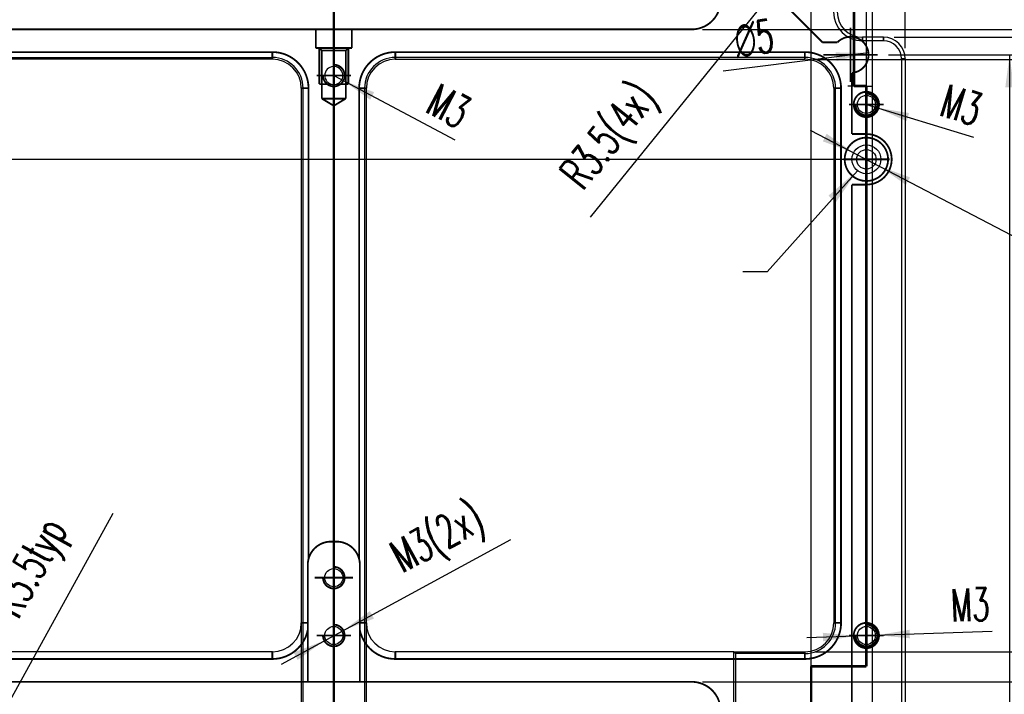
# Model space of a CAD drawing. Header units: millimetres. Extents: x 31 to 872, y 29 to 623.
# Tile 19 of 29: x 501 to 591, y 411 to 473. Entities that reach past the tile are written whole.
import ezdxf

# ---------------------------------------------------------------- set-up
doc = ezdxf.new("R2010")
doc.units = ezdxf.units.MM
for name, pattern in [('DASHED', [15, 7, -8]), ('DOT_CENTER', [14, 12, -1, 0, -1]), ('PHANTOM', [13, 10, -1, 0, -1, 0, -1])]:
    doc.linetypes.add(name, pattern=pattern)
doc.layers.add('1', color=7, linetype='Continuous')
doc.styles.add('CONVERTER_11', font='txt.shx', dxfattribs={"width": 0.63})
doc.dimstyles.new('ME10_DIM_117', dxfattribs={"dimtxt": 4.5, "dimasz": 4.5, "dimexe": 3, "dimexo": 1.5, "dimgap": 1.5, "dimtad": 1, "dimdsep": 46, "dimtxsty": 'CONVERTER_11', "dimsah": 1, "dimcen": 0.09, "dimclrd": 3, "dimclre": 3, "dimclrt": 3, "dimadec": 0, "dimazin": 0, "dimtfac": 1, "dimtdec": 4, "dimtix": 1, "dimtmove": 0, "dimatfit": 3, "dimfxl": 1, "dimtolj": 1, "dimtzin": 0, "dimarcsym": 0})
doc.dimstyles.new('ME10_DIM_124', dxfattribs={"dimtxt": 4.5, "dimasz": 4.5, "dimexe": 3, "dimexo": 1.5, "dimgap": 1.5, "dimtad": 1, "dimdsep": 46, "dimtxsty": 'CONVERTER_11', "dimsah": 1, "dimcen": 0.09, "dimclrd": 3, "dimclre": 3, "dimclrt": 3, "dimadec": 0, "dimazin": 0, "dimtfac": 1, "dimtdec": 4, "dimtix": 1, "dimtmove": 0, "dimatfit": 3, "dimfxl": 1, "dimtolj": 1, "dimtzin": 0, "dimarcsym": 0})
doc.dimstyles.new('ME10_DIM_125', dxfattribs={"dimtxt": 4.5, "dimasz": 4.5, "dimexe": 3, "dimexo": 1.5, "dimgap": 1.5, "dimtad": 1, "dimdsep": 46, "dimtxsty": 'CONVERTER_11', "dimsah": 1, "dimcen": 0.09, "dimclrd": 3, "dimclre": 3, "dimclrt": 3, "dimadec": 0, "dimazin": 0, "dimtfac": 1, "dimtdec": 4, "dimtix": 1, "dimtmove": 0, "dimatfit": 3, "dimfxl": 1, "dimtolj": 1, "dimtzin": 0, "dimarcsym": 0})
doc.dimstyles.new('ME10_DIM_130', dxfattribs={"dimtxt": 4.5, "dimasz": 4.5, "dimexe": 3, "dimexo": 1.5, "dimgap": 1.5, "dimtad": 1, "dimdsep": 46, "dimtxsty": 'CONVERTER_11', "dimsah": 1, "dimcen": 0.09, "dimclrd": 3, "dimclre": 3, "dimclrt": 3, "dimadec": 0, "dimazin": 0, "dimtfac": 1, "dimtdec": 4, "dimtix": 1, "dimtmove": 0, "dimatfit": 3, "dimfxl": 1, "dimtolj": 1, "dimtzin": 0, "dimarcsym": 0})
doc.dimstyles.new('ME10_DIM_132', dxfattribs={"dimtxt": 4.5, "dimasz": 4.5, "dimexe": 3, "dimexo": 1.5, "dimgap": 1.5, "dimtad": 1, "dimdsep": 46, "dimtxsty": 'CONVERTER_11', "dimsah": 1, "dimcen": 0.09, "dimclrd": 3, "dimclre": 3, "dimclrt": 3, "dimadec": 0, "dimazin": 0, "dimtfac": 1, "dimtdec": 4, "dimtix": 1, "dimtmove": 0, "dimatfit": 3, "dimfxl": 1, "dimtolj": 1, "dimtzin": 0, "dimarcsym": 0})
doc.dimstyles.new('ME10_DIM_139', dxfattribs={"dimtxt": 4.5, "dimasz": 4.5, "dimexe": 3, "dimexo": 1.5, "dimgap": 1.5, "dimtad": 1, "dimdsep": 46, "dimtxsty": 'CONVERTER_11', "dimsah": 1, "dimcen": 0.09, "dimclrd": 3, "dimclre": 3, "dimclrt": 3, "dimadec": 0, "dimazin": 0, "dimtfac": 1, "dimtdec": 4, "dimtix": 1, "dimtmove": 0, "dimatfit": 3, "dimfxl": 1, "dimtolj": 1, "dimtzin": 0, "dimarcsym": 0})
doc.dimstyles.new('ME10_DIM_140', dxfattribs={"dimtxt": 4.5, "dimasz": 4.5, "dimexe": 3, "dimexo": 1.5, "dimgap": 1.5, "dimtad": 1, "dimdsep": 46, "dimtxsty": 'CONVERTER_11', "dimsah": 1, "dimcen": 0.09, "dimclrd": 3, "dimclre": 3, "dimclrt": 3, "dimadec": 0, "dimazin": 0, "dimtfac": 1, "dimtdec": 4, "dimtix": 1, "dimtmove": 0, "dimatfit": 3, "dimfxl": 1, "dimtolj": 1, "dimtzin": 0, "dimarcsym": 0})
doc.dimstyles.new('ME10_DIM_141', dxfattribs={"dimtxt": 4.5, "dimasz": 4.5, "dimexe": 3, "dimexo": 1.5, "dimgap": 1.5, "dimtad": 1, "dimdsep": 46, "dimtxsty": 'CONVERTER_11', "dimsah": 1, "dimcen": 0.09, "dimclrd": 3, "dimclre": 3, "dimclrt": 3, "dimadec": 0, "dimazin": 0, "dimtfac": 1, "dimtdec": 4, "dimtix": 1, "dimtmove": 0, "dimatfit": 3, "dimfxl": 1, "dimtolj": 1, "dimtzin": 0, "dimarcsym": 0})
doc.dimstyles.new('ME10_DIM_142', dxfattribs={"dimtxt": 4.5, "dimasz": 4.5, "dimexe": 3, "dimexo": 1.5, "dimgap": 1.5, "dimtad": 1, "dimdsep": 46, "dimtxsty": 'CONVERTER_11', "dimsah": 1, "dimcen": 0.09, "dimclrd": 3, "dimclre": 3, "dimclrt": 3, "dimadec": 0, "dimazin": 0, "dimtfac": 1, "dimtdec": 4, "dimtix": 1, "dimtmove": 0, "dimatfit": 3, "dimfxl": 1, "dimtolj": 1, "dimtzin": 0, "dimarcsym": 0})
doc.dimstyles.new('ME10_DIM_64', dxfattribs={"dimtxt": 4.5, "dimasz": 4.5, "dimexe": 3, "dimexo": 1.5, "dimgap": 1.5, "dimtad": 1, "dimdsep": 46, "dimtxsty": 'CONVERTER_11', "dimsah": 1, "dimcen": 0.09, "dimclrd": 3, "dimclre": 3, "dimclrt": 3, "dimadec": 0, "dimazin": 0, "dimtfac": 1, "dimtdec": 4, "dimtix": 1, "dimtmove": 0, "dimatfit": 3, "dimfxl": 1, "dimtolj": 1, "dimtzin": 0, "dimarcsym": 0})
doc.dimstyles.new('ME10_DIM_65', dxfattribs={"dimtxt": 4.5, "dimasz": 4.5, "dimexe": 3, "dimexo": 1.5, "dimgap": 1.5, "dimtad": 1, "dimdsep": 46, "dimtxsty": 'CONVERTER_11', "dimsah": 1, "dimcen": 0.09, "dimclrd": 3, "dimclre": 3, "dimclrt": 3, "dimadec": 0, "dimazin": 0, "dimtfac": 1, "dimtdec": 4, "dimtix": 1, "dimtmove": 0, "dimatfit": 3, "dimfxl": 1, "dimtolj": 1, "dimtzin": 0, "dimarcsym": 0})
doc.dimstyles.new('ME10_DIM_66', dxfattribs={"dimtxt": 4.5, "dimasz": 4.5, "dimexe": 3, "dimexo": 1.5, "dimgap": 1.5, "dimtad": 1, "dimdsep": 46, "dimtxsty": 'CONVERTER_11', "dimsah": 1, "dimcen": 0.09, "dimclrd": 3, "dimclre": 3, "dimclrt": 3, "dimadec": 0, "dimazin": 0, "dimtfac": 1, "dimtdec": 4, "dimtix": 1, "dimtmove": 0, "dimatfit": 3, "dimfxl": 1, "dimtolj": 1, "dimtzin": 0, "dimarcsym": 0})
doc.dimstyles.new('ME10_DIM_68', dxfattribs={"dimtxt": 4.5, "dimasz": 4.5, "dimexe": 3, "dimexo": 1.5, "dimgap": 1.5, "dimtad": 1, "dimdsep": 46, "dimtxsty": 'CONVERTER_11', "dimsah": 1, "dimcen": 0.09, "dimclrd": 3, "dimclre": 3, "dimclrt": 3, "dimadec": 0, "dimazin": 0, "dimtfac": 1, "dimtdec": 4, "dimtix": 1, "dimtmove": 0, "dimatfit": 3, "dimfxl": 1, "dimtolj": 1, "dimtzin": 0, "dimarcsym": 0})
doc.dimstyles.get("Standard").update_dxf_attribs({"dimtxt": 0.18, "dimasz": 0.18, "dimexe": 0.18, "dimexo": 0.0625, "dimgap": 0.09, "dimtad": 0, "dimtih": 1, "dimtoh": 1, "dimdec": 4, "dimzin": 0, "dimdsep": 46, "dimtxsty": 'Standard', "dimcen": 0.09, "dimadec": 0, "dimazin": 0, "dimtfac": 1, "dimtdec": 4, "dimtofl": 0, "dimtmove": 0, "dimatfit": 3, "dimfxl": 1, "dimtolj": 1, "dimtzin": 0, "dimarcsym": 0})

# ---------------------------------------------------------------- blocks, each defined once
blk = doc.blocks.new('B_-B__32')
at = {"layer": '1', "color": 4, "linetype": 'PHANTOM', "const_width": 0.35}
blk.add_lwpolyline([(794.28, 735.7), (794.28, 571.3)], dxfattribs=at)
blk = doc.blocks.new('E8027-24150__34', base_point=(273.17, 207.52))
at = {"color": 7, "linetype": 'Continuous'}
for p, q in [((870.3, 706.95), (867.4, 706.95)), ((870.3, 706.45), (867.4, 706.45)), ((729.12, 704.14), (785.78, 704.14)), ((859.44, 704.14), (802.78, 704.14)), ((785.78, 703.89), (729.12, 703.89)), ((802.78, 703.89), (859.44, 703.89)), ((872.8, 703.95), (872.8, 536.05)), ((873.3, 703.95), (873.3, 536.05)), ((789.78, 699.89), (789.78, 625.91)), ((790.03, 607.8), (790.03, 699.89)), ((798.53, 699.89), (798.53, 607.8)), ((798.78, 625.91), (798.78, 699.89)), ((863.44, 699.89), (863.44, 625.91)), ((863.69, 625.91), (863.69, 699.89)), ((789.78, 625.91), (789.78, 607.55)), ((798.78, 607.55), (798.78, 625.91)), ((785.78, 621.91), (729.12, 621.91)), ((849.6, 621.91), (802.78, 621.91)), ((849.6, 590.85), (849.6, 621.91)), ((849.85, 621.66), (849.6, 621.91)), ((849.6, 621.91), (859.44, 621.91)), ((849.85, 621.66), (849.85, 582.55)), ((859.44, 621.66), (849.85, 621.66))]:
    blk.add_line(p, q, dxfattribs=at)
at = {"color": 1, "linetype": 'DASHED', "const_width": 0.25}
for points in [[(861.86, 706.24), (851.4, 716.7)], [(791.78, 708.03), (744.78, 708.03)], [(791.78, 705.45), (791.78, 708.03)], [(796.78, 708.03), (791.78, 708.03)], [(796.78, 705.45), (796.78, 708.03)], [(843.78, 708.03), (796.78, 708.03)], [(792.28, 705.45), (791.78, 705.45)], [(792.63, 705.1), (792.28, 705.45)], [(796.28, 705.45), (792.28, 705.45)], [(795.93, 705.1), (796.28, 705.45)], [(796.78, 705.45), (796.28, 705.45)], [(863.94, 706.24), (861.86, 706.24)], [(729.12, 704.89), (785.78, 704.89)], [(785.78, 704.89), (785.78, 704.14)], [(795.93, 705.1), (792.63, 705.1)], [(792.63, 700.45), (792.63, 705.1)], [(795.93, 700.45), (795.93, 705.1)], [(802.78, 704.89), (859.44, 704.89)], [(802.78, 704.89), (802.78, 704.14)], [(859.44, 704.14), (859.44, 704.89)], [(865.94, 693.55), (865.94, 702.01)], [(790.78, 699.89), (790.03, 699.89)], [(790.78, 634.74), (790.78, 699.89)], [(793.9, 700.45), (792.63, 700.45)], [(792.63, 698.45), (792.63, 700.45)], [(795.93, 700.45), (794.66, 700.45)], [(795.93, 698.45), (795.93, 700.45)], [(798.53, 699.89), (797.78, 699.89)], [(797.78, 634.74), (797.78, 699.89)], [(864.44, 699.89), (863.69, 699.89)], [(864.44, 625.91), (864.44, 699.89)], [(794.28, 697.46), (792.63, 698.45)], [(795.93, 698.45), (792.63, 698.45)], [(794.28, 697.46), (795.93, 698.45)], [(867.94, 693.55), (865.94, 693.55)], [(865.94, 611.55), (865.94, 686.55)], [(865.94, 686.55), (867.94, 686.55)], [(794.68, 637.15), (793.88, 637.15)], [(790.68, 625.91), (790.68, 633.95)], [(797.88, 633.95), (797.88, 625.91)], [(789.78, 625.91), (790.68, 625.91)], [(790.68, 624.92), (790.68, 625.91)], [(797.88, 625.91), (798.78, 625.91)], [(797.88, 625.91), (797.88, 624.92)], [(863.69, 625.91), (864.44, 625.91)], [(790.68, 617.75), (790.68, 624.92)], [(797.88, 624.92), (797.88, 617.75)], [(785.78, 620.91), (729.12, 620.91)], [(785.78, 620.91), (785.78, 621.91)], [(802.78, 621.91), (802.78, 620.91)], [(859.44, 620.91), (802.78, 620.91)], [(859.44, 620.91), (859.44, 621.66)], [(744.78, 617.75), (790.68, 617.75)], [(790.68, 617.75), (797.88, 617.75)], [(797.88, 617.75), (843.78, 617.75)]]:
    blk.add_lwpolyline(points, dxfattribs=at)
for points in [[(843.78, 708.03, 0.414214), (847.78, 712.03, 0.414214)], [(865.41, 706.98, 0.169021), (863.94, 706.24, 0.169021)], [(865.94, 702.01, 1.025906), (865.41, 706.98, 1.025906)], [(790.78, 699.89, 0.414214), (785.78, 704.89, 0.414214)], [(802.78, 704.89, 0.414214), (797.78, 699.89, 0.414214)], [(864.44, 699.89, 0.414214), (859.44, 704.89, 0.414214)], [(867.94, 686.55, 1), (867.94, 693.55, 1)], [(793.88, 637.15, 0.342564), (790.78, 634.74, 0.342564)], [(797.78, 634.74, 0.342564), (794.68, 637.15, 0.342564)], [(790.78, 634.74, 0.062746), (790.68, 633.95, 0.062746)], [(797.88, 633.95, 0.062746), (797.78, 634.74, 0.062746)], [(859.44, 620.91, 0.414214), (864.44, 625.91, 0.414214)], [(785.78, 620.91, 0.356682), (790.68, 624.92, 0.356682)], [(797.88, 624.92, 0.356682), (802.78, 620.91, 0.356682)], [(847.78, 613.75, 0.414214), (843.78, 617.75, 0.414214)]]:
    blk.add_lwpolyline(points, format="xyb", dxfattribs=at)
at = {"color": 3, "linetype": 'Continuous', "const_width": 0.25}
for points in [[(867.4, 706.95), (867.4, 706.45)], [(870.3, 706.45), (870.3, 706.95)], [(785.78, 704.14), (785.78, 703.89)], [(802.78, 704.14), (802.78, 703.89)], [(859.44, 704.14), (859.44, 703.89)], [(872.8, 703.95), (873.3, 703.95)], [(790.03, 699.89), (789.78, 699.89)], [(798.78, 699.89), (798.53, 699.89)], [(863.44, 699.89), (863.69, 699.89)], [(863.44, 625.91), (863.69, 625.91)], [(859.44, 621.91), (859.44, 621.66)]]:
    blk.add_lwpolyline(points, dxfattribs=at)
at = {"color": 1, "linetype": 'DASHED', "const_width": 0.25}
for points in [[(866.19, 697.64, 1), (869.69, 697.64, 1)], [(864.94, 690.05, 1), (870.94, 690.05, 1)], [(866.19, 624.16, 1), (869.69, 624.16, 1)]]:
    blk.add_lwpolyline(points, format="xyb", close=True, dxfattribs=at)
at = {"color": 7, "linetype": 'Continuous'}
for centre, radius in [((867.94, 697.64), 1.25), ((867.94, 690.05), 2), ((867.94, 690.05), 1.35), ((794.28, 632.16), 1.25), ((794.28, 624.16), 1.25), ((867.94, 624.16), 1.25)]:
    blk.add_circle(centre, radius, dxfattribs=at)
for centre, radius, start, end in [((867.4, 710.45), 4, 180, 270), ((867.4, 710.45), 3.5, 180, 270), ((870.3, 703.95), 3, 0, 90), ((870.3, 703.95), 2.5, 0, 90), ((785.78, 699.89), 4.25, 0, 90), ((802.78, 699.89), 4.25, 90, 180), ((859.44, 699.89), 4.25, 0, 90), ((785.78, 699.89), 4, 0, 90), ((794.28, 701.64), 1.25, 0, 252.1758), ((802.78, 699.89), 4, 90, 180), ((859.44, 699.89), 4, 0, 90), ((794.28, 701.64), 1.25, 287.8242, 0), ((794.28, 701.64), 1.25, 252.1758, 287.8242), ((785.78, 625.91), 4, 270, 0), ((802.78, 625.91), 4, 180, 270), ((859.44, 625.91), 4, 270, 360), ((859.44, 625.91), 4.25, 270, 360)]:
    blk.add_arc(centre, radius, start, end, dxfattribs=at)
at = {"layer": '1', "color": 1, "linetype": 'DOT_CENTER', "const_width": 0.25}
for points in [[(794.28, 726.77), (794.28, 696.23)], [(865.74, 708.25), (865.74, 700.75)], [(869.49, 704.5), (861.99, 704.5)], [(796.65, 701.64), (791.9, 701.64)], [(867.94, 700.01), (867.94, 695.26)], [(870.31, 697.64), (865.56, 697.64)], [(867.94, 693.25), (867.94, 686.85)], [(871.14, 690.05), (864.74, 690.05)], [(794.28, 634.81), (794.28, 629.51)], [(796.93, 632.16), (791.63, 632.16)], [(794.28, 626.53), (794.28, 621.78)], [(867.94, 626.53), (867.94, 621.78)], [(796.65, 624.16), (791.9, 624.16)], [(870.31, 624.16), (865.56, 624.16)]]:
    blk.add_lwpolyline(points, dxfattribs=at)
at = {"layer": '1', "color": 1, "linetype": 'DASHED', "const_width": 0.25}
for points in [[(792.28, 705.45), (792.28, 700.45)], [(796.28, 705.45), (796.28, 700.45)], [(792.63, 700.45), (792.28, 700.45)], [(795.93, 700.45), (796.28, 700.45)]]:
    blk.add_lwpolyline(points, dxfattribs=at)
at = {"layer": '1', "color": 3, "linetype": 'Continuous', "const_width": 0.25}
for points in [[(792.78, 701.64, 2.414214), (794.28, 703.14, 2.414214)], [(866.44, 697.64, 2.414214), (867.94, 699.14, 2.414214)], [(792.78, 632.16, 2.414214), (794.28, 633.66, 2.414214)], [(792.78, 624.16, 2.414214), (794.28, 625.66, 2.414214)], [(866.44, 624.16, 2.414214), (867.94, 625.66, 2.414214)]]:
    blk.add_lwpolyline(points, format="xyb", dxfattribs=at)
blk = doc.blocks.new('*D89')
at = {"layer": '1', "color": 3, "linetype": 'Continuous'}
for p, q in [((845.28, 708.03), (991.06, 708.03)), ((988.06, 708.03), (988.06, 224.07)), ((845.28, 224.07), (991.06, 224.07))]:
    blk.add_line(p, q, dxfattribs=at)
at = {"layer": '1', "color": 3}
for points in [[(988.65, 703.53), (987.47, 703.53), (988.06, 708.03)], [(987.47, 228.57), (988.65, 228.57), (988.06, 224.07)]]:
    blk.add_solid(points, dxfattribs=at)
at = {"layer": '1', "color": 3, "insert": (986.56, 456.98), "char_height": 4.5, "attachment_point": 7, "rotation": 90, "line_spacing_factor": 0.60024, "style": 'CONVERTER_11'}
blk.add_mtext('483.96', dxfattribs=at)
blk = doc.blocks.new('*D90')
at = {"layer": '1', "color": 3, "linetype": 'Continuous'}
for p, q in [((860.94, 703.89), (980.5, 703.89)), ((977.5, 228.21), (977.5, 703.89)), ((860.94, 228.21), (980.5, 228.21))]:
    blk.add_line(p, q, dxfattribs=at)
at = {"layer": '1', "color": 3}
for points in [[(978.09, 699.39), (976.91, 699.39), (977.5, 703.89)], [(976.91, 232.71), (978.09, 232.71), (977.5, 228.21)]]:
    blk.add_solid(points, dxfattribs=at)
at = {"layer": '1', "color": 3, "insert": (976, 456.74), "char_height": 4.5, "attachment_point": 7, "rotation": 90, "line_spacing_factor": 0.60024, "style": 'CONVERTER_11'}
blk.add_mtext('475.68', dxfattribs=at)
blk = doc.blocks.new('*D91')
at = {"layer": '1', "color": 3, "linetype": 'Continuous'}
for p, q in [((860.94, 621.91), (970.13, 621.91)), ((967.13, 621.91), (967.13, 310.19)), ((860.94, 310.19), (970.13, 310.19))]:
    blk.add_line(p, q, dxfattribs=at)
at = {"layer": '1', "color": 3}
for points in [[(967.73, 617.41), (966.54, 617.41), (967.13, 621.91)], [(966.54, 314.69), (967.73, 314.69), (967.13, 310.19)]]:
    blk.add_solid(points, dxfattribs=at)
at = {"layer": '1', "color": 3, "insert": (965.63, 457.75), "char_height": 4.5, "attachment_point": 7, "rotation": 90, "line_spacing_factor": 0.60024, "style": 'CONVERTER_11'}
blk.add_mtext('311.72', dxfattribs=at)
blk = doc.blocks.new('*D93')
at = {"layer": '1', "color": 3, "linetype": 'Continuous'}
for p, q in [((845.28, 617.75), (960.67, 617.75)), ((957.67, 314.35), (957.67, 617.75)), ((845.28, 314.35), (960.67, 314.35))]:
    blk.add_line(p, q, dxfattribs=at)
at = {"layer": '1', "color": 3}
for points in [[(958.27, 613.25), (957.08, 613.25), (957.67, 617.75)], [(957.08, 318.85), (958.27, 318.85), (957.67, 314.35)]]:
    blk.add_solid(points, dxfattribs=at)
at = {"layer": '1', "color": 3, "insert": (956.17, 458.79), "char_height": 4.5, "attachment_point": 7, "rotation": 90, "line_spacing_factor": 0.60024, "style": 'CONVERTER_11'}
blk.add_mtext('303.4', dxfattribs=at)
blk = doc.blocks.new('*D142')
at = {"layer": '1', "color": 3, "linetype": 'Continuous'}
for p, q in [((277.8, 530.36), (277.8, 819.9)), ((868.8, 530.36), (868.8, 819.9)), ((868.8, 816.9), (277.8, 816.9))]:
    blk.add_line(p, q, dxfattribs=at)
at = {"layer": '1', "color": 3}
for points in [[(282.3, 817.5), (282.3, 816.31), (277.8, 816.9)], [(864.3, 816.31), (864.3, 817.5), (868.8, 816.9)]]:
    blk.add_solid(points, dxfattribs=at)
at = {"layer": '1', "color": 3, "insert": (569.99, 820.54), "char_height": 4.5, "attachment_point": 7, "rotation": 0.0001, "line_spacing_factor": 0.60024, "style": 'CONVERTER_11'}
blk.add_mtext('591', dxfattribs=at)
blk = doc.blocks.new('*D149')
at = {"layer": '1', "color": 3, "linetype": 'Continuous'}
for p, q in [((278.66, 246.75), (278.66, 807.64)), ((867.94, 688.35), (867.94, 807.64)), ((278.66, 804.64), (867.94, 804.64))]:
    blk.add_line(p, q, dxfattribs=at)
at = {"layer": '1', "color": 3}
for points in [[(283.16, 805.23), (283.16, 804.05), (278.66, 804.64)], [(863.44, 804.05), (863.44, 805.23), (867.94, 804.64)]]:
    blk.add_solid(points, dxfattribs=at)
at = {"layer": '1', "color": 3, "insert": (566.17, 808.28), "char_height": 4.5, "attachment_point": 7, "rotation": 0.0001, "line_spacing_factor": 0.60024, "style": 'CONVERTER_11'}
blk.add_mtext('589.28', dxfattribs=at)
blk = doc.blocks.new('*D150')
at = {"layer": '1', "color": 3, "linetype": 'Continuous'}
for p, q in [((286.3, 585.75), (286.3, 795.1)), ((860.3, 585.2), (860.3, 795.1)), ((860.3, 792.1), (286.3, 792.1))]:
    blk.add_line(p, q, dxfattribs=at)
at = {"layer": '1', "color": 3}
for points in [[(290.8, 792.69), (290.8, 791.51), (286.3, 792.1)], [(855.8, 791.51), (855.8, 792.69), (860.3, 792.1)]]:
    blk.add_solid(points, dxfattribs=at)
at = {"layer": '1', "color": 3, "insert": (569.52, 795.74), "char_height": 4.5, "attachment_point": 7, "rotation": 0.0001, "line_spacing_factor": 0.60024, "style": 'CONVERTER_11'}
blk.add_mtext('574', dxfattribs=at)
blk = doc.blocks.new('*D155')
at = {"layer": '1', "color": 3, "linetype": 'Continuous'}
for p, q in [((869.64, 690.05), (124.34, 690.05)), ((127.34, 690.05), (127.34, 242.05)), ((280.36, 242.05), (124.34, 242.05))]:
    blk.add_line(p, q, dxfattribs=at)
at = {"layer": '1', "color": 3}
for points in [[(127.93, 685.55), (126.74, 685.55), (127.34, 690.05)], [(126.74, 246.55), (127.93, 246.55), (127.34, 242.05)]]:
    blk.add_solid(points, dxfattribs=at)
at = {"layer": '1', "color": 3, "insert": (123.7, 462.27), "char_height": 4.5, "attachment_point": 7, "rotation": 90, "line_spacing_factor": 0.60024, "style": 'CONVERTER_11'}
blk.add_mtext('448', dxfattribs=at)
blk = doc.blocks.new('*D157')
at = {"layer": '1', "color": 3, "linetype": 'Continuous'}
for p, q in [((870.99, 704.5), (890.75, 704.5)), ((887.75, 704.5), (887.75, 466.05)), ((889.8, 466.05), (884.75, 466.05))]:
    blk.add_line(p, q, dxfattribs=at)
at = {"layer": '1', "color": 3}
for points in [[(888.35, 700), (887.16, 700), (887.75, 704.5)], [(887.16, 470.55), (888.35, 470.55), (887.75, 466.05)]]:
    blk.add_solid(points, dxfattribs=at)
at = {"layer": '1', "color": 3, "insert": (886.25, 549.69), "char_height": 4.5, "attachment_point": 7, "rotation": 90, "line_spacing_factor": 0.60024, "style": 'CONVERTER_11'}
blk.add_mtext('238.45', dxfattribs=at)
blk = doc.blocks.new('*D164')
at = {"layer": '1', "color": 3, "linetype": 'Continuous'}
for p, q in [((910.87, 724.45), (910.87, 737.53)), ((854.3, 724.45), (913.87, 724.45)), ((910.87, 706.95), (910.87, 724.45)), ((871.8, 706.95), (913.87, 706.95))]:
    blk.add_line(p, q, dxfattribs=at)
at = {"layer": '1', "color": 3}
for points in [[(911.46, 719.95), (910.28, 719.95), (910.87, 724.45)], [(910.28, 711.45), (911.46, 711.45), (910.87, 706.95)]]:
    blk.add_solid(points, dxfattribs=at)
at = {"layer": '1', "color": 3, "insert": (909.37, 729.9), "char_height": 4.5, "attachment_point": 7, "rotation": 90, "line_spacing_factor": 0.60024, "style": 'CONVERTER_11'}
blk.add_mtext('17.5', dxfattribs=at)
blk = doc.blocks.new('*D165')
at = {"layer": '1', "color": 3, "linetype": 'Continuous'}
for p, q in [((896.43, 737.17), (896.43, 724.45)), ((854.3, 724.45), (899.43, 724.45)), ((896.43, 724.45), (896.43, 715.05)), ((860.8, 715.05), (899.43, 715.05)), ((896.43, 715.05), (896.43, 706.05))]:
    blk.add_line(p, q, dxfattribs=at)
at = {"layer": '1', "color": 3}
for points in [[(895.84, 728.95), (897.02, 728.95), (896.43, 724.45)], [(897.02, 710.55), (895.84, 710.55), (896.43, 715.05)]]:
    blk.add_solid(points, dxfattribs=at)
at = {"layer": '1', "color": 3, "insert": (894.93, 731.42), "char_height": 4.5, "attachment_point": 7, "rotation": 90, "line_spacing_factor": 0.60024, "style": 'CONVERTER_11'}
blk.add_mtext('9.4', dxfattribs=at)
blk = doc.blocks.new('*D166')
at = {"layer": '1', "color": 3, "linetype": 'Continuous'}
for p, q in [((863.9, 713.55), (863.9, 759.41)), ((873.3, 705.45), (873.3, 759.41)), ((863.9, 756.41), (854.9, 756.41)), ((873.3, 756.41), (863.9, 756.41)), ((888.74, 756.41), (873.3, 756.41))]:
    blk.add_line(p, q, dxfattribs=at)
at = {"layer": '1', "color": 3}
for points in [[(859.4, 755.81), (859.4, 757), (863.9, 756.41)], [(877.8, 757), (877.8, 755.81), (873.3, 756.41)]]:
    blk.add_solid(points, dxfattribs=at)
at = {"layer": '1', "color": 3, "insert": (882.99, 757.91), "char_height": 4.5, "attachment_point": 7, "rotation": 0.0001, "line_spacing_factor": 0.60024, "style": 'CONVERTER_11'}
blk.add_mtext('9.4', dxfattribs=at)
blk = doc.blocks.new('*D167')
at = {"layer": '1', "color": 3, "linetype": 'Continuous'}
for p, q in [((855.8, 722.95), (855.8, 767.04)), ((873.3, 705.45), (873.3, 767.04)), ((873.3, 764.04), (855.8, 764.04)), ((889.57, 764.04), (873.3, 764.04))]:
    blk.add_line(p, q, dxfattribs=at)
at = {"layer": '1', "color": 3}
for points in [[(860.3, 764.64), (860.3, 763.45), (855.8, 764.04)], [(868.8, 763.45), (868.8, 764.64), (873.3, 764.04)]]:
    blk.add_solid(points, dxfattribs=at)
at = {"layer": '1', "color": 3, "insert": (881.93, 765.54), "char_height": 4.5, "attachment_point": 7, "rotation": 0.0001, "line_spacing_factor": 0.60024, "style": 'CONVERTER_11'}
blk.add_mtext('17.5', dxfattribs=at)
blk = doc.blocks.new('*D179')
at = {"layer": '1', "color": 3, "linetype": 'Continuous'}
blk.add_line((741.69, 600.92), (763.78, 641.1), dxfattribs=at)
at = {"layer": '1', "color": 3}
blk.add_solid([(743.34, 605.15), (744.37, 604.57), (741.69, 600.92)], dxfattribs=at)
at = {"layer": '1', "color": 3, "insert": (750.76, 623.34), "char_height": 4.5, "attachment_point": 7, "rotation": 61.1954, "line_spacing_factor": 0.60024, "style": 'CONVERTER_11'}
blk.add_mtext('\\C3; R\\C3;3.5\\C3;typ', dxfattribs=at)
blk = doc.blocks.new('*D187')
at = {"layer": '1', "color": 3, "linetype": 'Continuous'}
blk.add_line((859.3, 718.55), (829.75, 682.06), dxfattribs=at)
at = {"layer": '1', "color": 3}
blk.add_solid([(854.73, 711.96), (853.8, 712.71), (857.1, 715.83)], dxfattribs=at)
at = {"layer": '1', "color": 3, "insert": (828.33, 682.69), "char_height": 4.5, "attachment_point": 7, "rotation": 50.9989, "line_spacing_factor": 0.60024, "style": 'CONVERTER_11'}
blk.add_mtext('\\C3; R\\C3;3.5\\C3;(4x)', dxfattribs=at)
blk = doc.blocks.new('*D239')
at = {"layer": '1', "color": 3, "linetype": 'Continuous'}
blk.add_line((860.19, 694.1), (911.94, 667.04), dxfattribs=at)
at = {"layer": '1', "color": 3}
for points in [[(861.91, 692.54), (862.45, 693.59), (866.17, 690.98)], [(873.97, 687.56), (873.43, 686.51), (869.71, 689.12)]]:
    blk.add_solid(points, dxfattribs=at)
at = {"layer": '1', "color": 3, "insert": (887.07, 683.01), "char_height": 4.5, "attachment_point": 7, "rotation": 332.3924, "line_spacing_factor": 0.60024, "style": 'CONVERTER_11'}
blk.add_mtext('\\C3; {\\Fgdt;n}\\C3;\\C3;4\\C3;\\H2.7;\\S+0.012^  0;\\C3;(H7)', dxfattribs=at)
blk = doc.blocks.new('*D247')
at = {"layer": '1', "color": 3, "linetype": 'Continuous'}
blk.add_line((794.28, 701.64), (811, 692.75), dxfattribs=at)
at = {"layer": '1', "color": 3}
blk.add_solid([(799.86, 699.35), (799.3, 698.3), (795.6, 700.94)], dxfattribs=at)
at = {"layer": '1', "color": 3, "insert": (806.78, 696.69), "char_height": 4.5, "attachment_point": 7, "rotation": 331.9954, "line_spacing_factor": 0.60024, "style": 'CONVERTER_11'}
blk.add_mtext('\\C3;M\\C3;3\\C3;', dxfattribs=at)
blk = doc.blocks.new('*D250')
at = {"layer": '1', "color": 3, "linetype": 'Continuous'}
blk.add_line((787.03, 620.22), (818.75, 637.45), dxfattribs=at)
at = {"layer": '1', "color": 3}
for points in [[(799.27, 627.54), (799.84, 626.5), (795.6, 624.88)], [(789.29, 620.78), (788.72, 621.82), (792.96, 623.44)]]:
    blk.add_solid(points, dxfattribs=at)
at = {"layer": '1', "color": 3, "insert": (804.51, 631.42), "char_height": 4.5, "attachment_point": 7, "rotation": 28.502, "line_spacing_factor": 0.60024, "style": 'CONVERTER_11'}
blk.add_mtext('\\C3;M\\C3;3\\C3;(2x)', dxfattribs=at)
blk = doc.blocks.new('*D251')
at = {"layer": '1', "color": 3, "linetype": 'Continuous'}
blk.add_line((867.94, 697.64), (882.78, 693.13), dxfattribs=at)
at = {"layer": '1', "color": 3}
blk.add_solid([(873.85, 696.46), (873.51, 695.33), (869.38, 697.2)], dxfattribs=at)
at = {"layer": '1', "color": 3, "insert": (877.88, 696.19), "char_height": 4.5, "attachment_point": 7, "rotation": 343.097, "line_spacing_factor": 0.60024, "style": 'CONVERTER_11'}
blk.add_mtext('\\C3;M\\C3;3\\C3;', dxfattribs=at)
blk = doc.blocks.new('*D252')
at = {"layer": '1', "color": 3, "linetype": 'Continuous'}
blk.add_line((868.22, 704.81), (848.15, 702.27), dxfattribs=at)
at = {"layer": '1', "color": 3}
blk.add_solid([(863.83, 703.66), (863.68, 704.84), (868.22, 704.81)], dxfattribs=at)
at = {"layer": '1', "color": 3, "insert": (847.56, 703.71), "char_height": 4.5, "attachment_point": 7, "rotation": 7.2165, "line_spacing_factor": 0.60024, "style": 'CONVERTER_11'}
blk.add_mtext('\\C3; {\\Fgdt;n}\\C3;5', dxfattribs=at)
blk = doc.blocks.new('*D253')
at = {"layer": '1', "color": 3, "linetype": 'Continuous'}
blk.add_line((859.7, 623.87), (885.35, 624.77), dxfattribs=at)
at = {"layer": '1', "color": 3}
for points in [[(861.96, 623.36), (861.92, 624.54), (866.44, 624.11)], [(873.92, 624.96), (873.96, 623.78), (869.44, 624.21)]]:
    blk.add_solid(points, dxfattribs=at)
at = {"layer": '1', "color": 3, "insert": (879.72, 626.08), "char_height": 4.5, "attachment_point": 7, "rotation": 2.0182, "line_spacing_factor": 0.60024, "style": 'CONVERTER_11'}
blk.add_mtext('\\C3;M\\C3;3\\C3;', dxfattribs=at)
blk = doc.blocks.new('A_-A__33')
at = {"layer": '1', "color": 4, "linetype": 'PHANTOM', "const_width": 0.35}
for points in [[(866.24, 742.38), (866.24, 700.2)], [(866.24, 700.2), (867.94, 700.2)], [(867.94, 700.2), (867.94, 619.9)], [(860.3, 619.9), (860.3, 568.99)], [(867.94, 619.9), (860.3, 619.9)]]:
    blk.add_lwpolyline(points, dxfattribs=at)
at = {"layer": '1', "color": 4, "linetype": 'Continuous', "has_arrowhead": 0}
for points in [[(866.24, 700.2), (866.24, 703.2)], [(867.94, 700.2), (865.39, 700.2)], [(866.24, 700.2), (868.79, 700.2)], [(867.94, 700.2), (867.94, 697.2)], [(867.94, 619.9), (867.94, 622.9)], [(860.3, 619.9), (863.3, 619.9)], [(860.3, 619.9), (860.3, 616.9)], [(867.94, 619.9), (864.94, 619.9)]]:
    blk.add_leader(points, dimstyle='Standard', dxfattribs=at)
blk = doc.blocks.new('Front2', base_point=(573.3, 466.05))
at = {"layer": '1', "color": 3}
blk.add_solid([(863.7245, 684.1003), (862.6926, 685.0202), (866.7023, 688.479)], dxfattribs=at)
blk.add_blockref('E8027-24150__34', (273.175, 207.525))
at = {"layer": '1'}
for name in ['A_-A__33', 'B_-B__32', '*D187', '*D252', '*D247', '*D251', '*D239', '*D250', '*D179', '*D253']:
    blk.add_blockref(name, (0, 0), dxfattribs=at)
for base, p1, p2, dimstyle, picture, middle in [((868.8, 816.9038), (277.8, 528.865), (868.8, 528.865), 'ME10_DIM_117', '*D142', (573.3, 822.7913)), ((278.66, 804.6387), (867.94, 686.85), (278.66, 245.25), 'ME10_DIM_124', '*D149', (573.3, 810.5262)), ((860.3, 792.0996), (286.3, 584.25), (860.3, 583.7), 'ME10_DIM_125', '*D150', (573.3, 797.9871)), ((873.3, 764.0429), (855.8, 721.45), (873.3, 703.95), 'ME10_DIM_142', '*D167', (885.7485, 767.7929)), ((873.3, 756.406), (863.9, 712.05), (873.3, 703.95), 'ME10_DIM_141', '*D166', (885.8624, 760.156))]:
    dim = blk.add_linear_dim(base=base, p1=p1, p2=p2, dimstyle=dimstyle, dxfattribs=at)
    dim.commit()
    dim.dimension.update_dxf_attribs({"geometry": picture, "text_midpoint": middle, "text_rotation": 0.000139})
for base, p1, p2, dimstyle, picture, middle in [((910.8712, 706.95), (852.8, 724.45), (870.3, 706.95), 'ME10_DIM_139', '*D164', (907.1212, 733.7154)), ((896.4304, 724.45), (859.3, 715.05), (852.8, 724.45), 'ME10_DIM_140', '*D165', (892.6804, 734.2951)), ((988.0579, 708.03), (843.78, 224.07), (843.78, 708.03), 'ME10_DIM_64', '*D89', (984.3079, 464.1085)), ((887.754, 704.5), (891.3016, 466.05), (869.49, 704.5), 'ME10_DIM_132', '*D157', (884.004, 556.8215)), ((977.5005, 228.21), (859.44, 703.89), (859.44, 228.21), 'ME10_DIM_65', '*D90', (973.7505, 463.8633)), ((127.3354, 690.05), (281.86, 242.05), (871.14, 690.05), 'ME10_DIM_130', '*D155', (121.4479, 466.05)), ((967.1331, 621.91), (859.44, 310.19), (859.44, 621.91), 'ME10_DIM_66', '*D91', (963.3831, 463.9333)), ((957.6742, 314.35), (843.78, 617.75), (843.78, 314.35), 'ME10_DIM_68', '*D93', (953.9242, 464.5038))]:
    dim = blk.add_linear_dim(base=base, p1=p1, p2=p2, angle=90, dimstyle=dimstyle, dxfattribs=at)
    dim.commit()
    dim.dimension.update_dxf_attribs({"geometry": picture, "text_midpoint": middle, "text_rotation": 90})
at = {"layer": '1', "color": 3, "linetype": 'Continuous', "has_arrowhead": 0}
blk.add_leader([(866.7023, 688.479), (854.2413, 674.5023), (850.8413, 674.5023)], dimstyle='Standard', dxfattribs=at)

msp = doc.modelspace()

# ---------------------------------------------------------------- block references
at = {"xscale": 0.66666666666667, "yscale": 0.66666666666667, "zscale": 0.66666666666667}
msp.add_blockref('Front2', (382.2, 310.7), dxfattribs=at)

doc.saveas('drawing.dxf')
